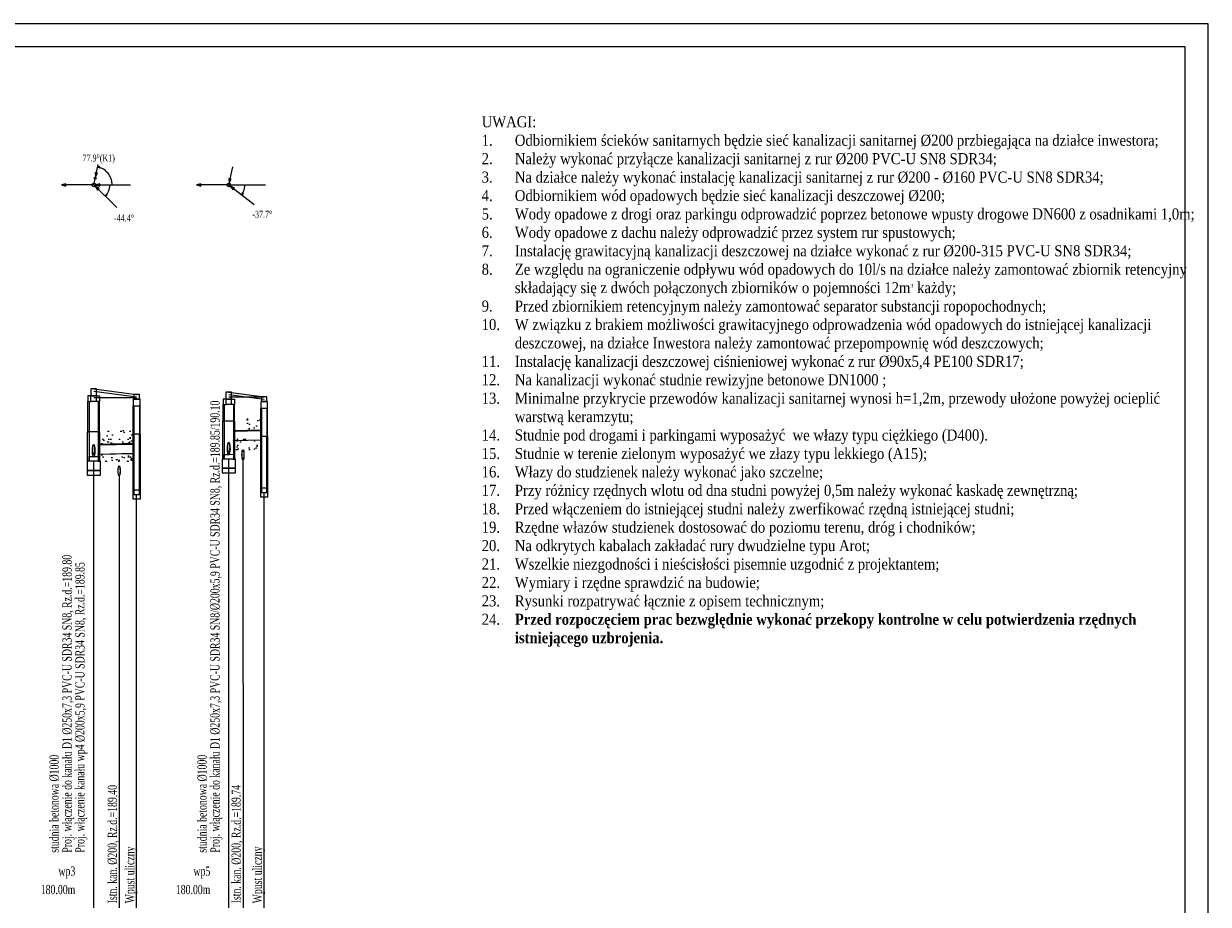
# Model space of a CAD drawing. Header units: metres. Extents: x 179 to 4242, y -694 to 805.
# Tile 21 of 25: x 1320 to 1577, y -196 to -5. Entities that reach past the tile are written whole.
import ezdxf
from ezdxf.enums import TextEntityAlignment as Align

# ---------------------------------------------------------------- set-up
doc = ezdxf.new("R2010")
doc.units = ezdxf.units.M
doc.header["$LTSCALE"] = 2
for name, color, linetype, lineweight in [('Liczby', 7, 'Continuous', 0), ('Linie_opisowe', 7, 'Continuous', 0), ('Linie_tabeli', 7, 'Continuous', 0), ('Odcinki', 7, 'Continuous', 20), ('Opis_PZ', 7, 'Continuous', 0), ('Opis_uzbr_n', 7, 'Continuous', 0), ('Opis_wl', 7, 'Continuous', 0), ('Osie', 7, 'Continuous', 0), ('Podsypki', 7, 'Continuous', 0), ('RR_opis', 7, 'Continuous', 0), ('Teren_istn', 3, 'Continuous', 0), ('Teren_proj', 7, 'Continuous', 0), ('Uzbr_nadz', 7, 'Continuous', 0), ('Uzbr_podz', 7, 'Continuous', 0), ('warstwa_nr_0', 8, 'Continuous', 0), ('Wezly', 7, 'Continuous', 0), ('Wymiary', 7, 'Continuous', 0)]:
    doc.layers.add(name, color=color, linetype=linetype, lineweight=lineweight)
doc.styles.add('Garamond', font='GARA.TTF')
doc.styles.get("Standard").update_dxf_attribs({"font": 'GARA.TTF', "width": 0.8})
pattern_1 = [(0, (0, 594), (15.24, 3.81), [-1.905, 0, -5.715, 0]), (0, (0, 594.1905), (15.24, 3.81), [-0.762, 0, -2.667, 0, -1.3716, 0, -5.715, 0]), (0, (0, 594.381), (15.24, 3.81), [-0.381, 0, -1.905, 0, -1.905, 0, -4.191, 0, -1.3716, 0]), (0, (0, 594.5715), (15.24, 3.81), [-1.3716, 0, -6.096, 0]), (0, (0, 594.762), (15.24, 3.81), [-4.572, 0, -4.572, 0]), (0, (0, 594.9525), (15.24, 3.81), [-6.477, 0]), (0, (0, 595.143), (15.24, 3.81), [-1.905, 0, -8.382, 0]), (0, (0, 595.3335), (15.24, 3.81), [-2.667, 0, -1.524, 0]), (0, (0, 595.524), (15.24, 3.81), [-3.81, 0]), (0, (0, 595.905), (15.24, 3.81), [-0.5334, 0, -5.715, 0, -3.429, 0]), (0, (0, 596.0955), (15.24, 3.81), [-0.762, 0, -0.0762, 0, -1.905, 0]), (0, (0, 596.286), (15.24, 3.81), [-0.381, 0, -4.953, 0, -5.715, 0]), (0, (0, 596.4765), (15.24, 3.81), [-3.81, 0]), (0, (0, 596.667), (15.24, 3.81), [-1.905, 0, -8.001, 0]), (0, (0, 597.048), (15.24, 3.81), [-9.144, 0]), (0, (0, 597.2385), (15.24, 3.81), [-1.905, 0, -0.1524, 0, -2.667, 0]), (0, (0, 597.429), (15.24, 3.81), [-0.5334, 0, -3.81, 0, -1.524, 0, -2.667, 0, -3.048, 0]), (0, (0, 597.6195), (15.24, 3.81), [-1.143, 0, -1.524, 0, -3.81, 0, -0.1524, 0, -1.905, 0]), (0, (0, 597.81), (15.24, 3.81), [-3.81, 0])]
pattern_2 = [(0, (0, 596.5), (15.24, 3.81), [-1.905, 0, -5.715, 0]), (0, (0, 596.6905), (15.24, 3.81), [-0.762, 0, -2.667, 0, -1.3716, 0, -5.715, 0]), (0, (0, 596.881), (15.24, 3.81), [-0.381, 0, -1.905, 0, -1.905, 0, -4.191, 0, -1.3716, 0]), (0, (0, 597.0715), (15.24, 3.81), [-1.3716, 0, -6.096, 0]), (0, (0, 597.262), (15.24, 3.81), [-4.572, 0, -4.572, 0]), (0, (0, 597.4525), (15.24, 3.81), [-6.477, 0]), (0, (0, 597.643), (15.24, 3.81), [-1.905, 0, -8.382, 0]), (0, (0, 597.8335), (15.24, 3.81), [-2.667, 0, -1.524, 0]), (0, (0, 598.024), (15.24, 3.81), [-3.81, 0]), (0, (0, 598.405), (15.24, 3.81), [-0.5334, 0, -5.715, 0, -3.429, 0]), (0, (0, 598.5955), (15.24, 3.81), [-0.762, 0, -0.0762, 0, -1.905, 0]), (0, (0, 598.786), (15.24, 3.81), [-0.381, 0, -4.953, 0, -5.715, 0]), (0, (0, 598.9765), (15.24, 3.81), [-3.81, 0]), (0, (0, 599.167), (15.24, 3.81), [-1.905, 0, -8.001, 0]), (0, (0, 599.548), (15.24, 3.81), [-9.144, 0]), (0, (0, 599.7385), (15.24, 3.81), [-1.905, 0, -0.1524, 0, -2.667, 0]), (0, (0, 599.929), (15.24, 3.81), [-0.5334, 0, -3.81, 0, -1.524, 0, -2.667, 0, -3.048, 0]), (0, (0, 600.1195), (15.24, 3.81), [-1.143, 0, -1.524, 0, -3.81, 0, -0.1524, 0, -1.905, 0]), (0, (0, 600.31), (15.24, 3.81), [-3.81, 0])]

msp = doc.modelspace()

# ---------------------------------------------------------------- hatches: boundary and pattern name
at = {"layer": 'Podsypki'}
h = msp.add_hatch(dxfattribs=at)
h.set_pattern_fill('SCREED', color=256, scale=0.3, style=0)
h.set_pattern_definition(pattern_2)
h.paths.add_polyline_path([(1370.995, -93.241), (1370.995, -90.241), (1367.941, -90.317), (1367.941, -93.317)])
h = msp.add_hatch(dxfattribs=at)
h.set_pattern_fill('SCREED', color=256, scale=0.3, style=0)
h.set_pattern_definition(pattern_1)
h.paths.add_polyline_path([(1336.083, -96.355), (1339.423, -96.272), (1339.423, -93.272), (1336.083, -93.355)])
h = msp.add_hatch(dxfattribs=at)
h.set_pattern_fill('SCREED', color=256, scale=0.3, style=0)
h.set_pattern_definition(pattern_1)
h.paths.add_polyline_path([(1343.299, -96.175), (1343.299, -93.175), (1339.423, -93.272), (1339.423, -96.272)])
h = msp.add_hatch(dxfattribs=at)
h.set_pattern_fill('SCREED', color=256, scale=0.3, style=0)
h.set_pattern_definition(pattern_1)
h.paths.add_polyline_path([(1365.411, -95.88), (1367.941, -95.817), (1367.941, -92.817), (1365.411, -92.88)])
h = msp.add_hatch(dxfattribs=at)
h.set_pattern_fill('SCREED', color=256, scale=0.3, style=0)
h.set_pattern_definition(pattern_2)
h.paths.add_polyline_path([(1367.941, -95.517), (1365.411, -95.58), (1365.411, -97.013), (1365.531, -97.013), (1365.531, -97.58), (1367.941, -97.518)])
h = msp.add_hatch(dxfattribs=at)
h.set_pattern_fill('SCREED', color=256, scale=0.3, style=0)
h.set_pattern_definition(pattern_2)
h.paths.add_polyline_path([(1370.995, -97.441), (1370.995, -95.441), (1367.941, -95.517), (1367.941, -97.518), (1370.923, -97.441)])
h = msp.add_hatch(dxfattribs=at)
h.set_pattern_fill('SCREED', color=256, scale=0.3, style=0)
h.set_pattern_definition(pattern_1)
h.paths.add_polyline_path([(1339.423, -98.472), (1336.083, -98.555), (1336.083, -99.988), (1336.203, -99.988), (1336.203, -100.555), (1339.423, -100.472)])
h = msp.add_hatch(dxfattribs=at)
h.set_pattern_fill('SCREED', color=256, scale=0.3, style=0)
h.set_pattern_definition(pattern_1)
h.paths.add_polyline_path([(1343.299, -100.375), (1343.299, -98.375), (1339.423, -98.472), (1339.423, -100.472), (1343.227, -100.375)])

# ---------------------------------------------------------------- linework, layer by layer
at = {"layer": 'Linie_opisowe'}
for points in [[(1367.453, -99.6), (1367.453, -99.6), (1367.179, -99.6), (1367.195, -197)], [(1340.287, -103.1), (1340.287, -103.1), (1340.31, -103.1), (1340.31, -197)]]:
    msp.add_lwpolyline(points, dxfattribs=at)
at = {"layer": 'Linie_tabeli'}
msp.add_lwpolyline([(521.299, -297), (1571.787, -297), (1571.787, -10), (521.299, -10)], close=True, dxfattribs=at)
for points in [[(1334.763, -197), (1334.763, -100.008)], [(1364.091, -197), (1364.091, -99.533)], [(1344.091, -197), (1344.091, -107.255)], [(1371.787, -197), (1371.787, -106.821)]]:
    msp.add_lwpolyline(points, dxfattribs=at)
at = {"layer": 'Odcinki'}
for points in [[(1365.091, -93.488), (1371.187, -93.336), (1371.187, -93.236), (1365.091, -93.388)], [(1335.763, -96.463), (1343.491, -96.27), (1343.491, -96.17), (1335.763, -96.363)], [(1365.091, -95.488), (1371.187, -95.336), (1371.187, -95.436), (1365.091, -95.588)], [(1335.763, -98.463), (1343.491, -98.27), (1343.491, -98.37), (1335.763, -98.563)]]:
    msp.add_lwpolyline(points, close=True, dxfattribs=at)
at = {"layer": 'Opis_wl'}
for centre, major_axis in [((1334.763, -97.738), (0, -1.375)), ((1334.763, -97.738), (0, -1.25)), ((1334.763, -97.488), (0, -1.1)), ((1334.763, -97.488), (0, -1)), ((1364.091, -97.263), (0, -1.375)), ((1364.091, -97.263), (0, -1.25)), ((1364.091, -97.013), (0, -1.1)), ((1364.091, -97.013), (0, -1))]:
    msp.add_ellipse(centre, major_axis=major_axis, ratio=0.2, dxfattribs=at)
at = {"layer": 'Osie'}
for p, q in [((1334.763, -40), (1342.763, -40)), ((1364.091, -40), (1372.091, -40))]:
    msp.add_line(p, q, dxfattribs=at)
at = {"layer": 'Teren_istn'}
for points in [[(1334.763, -86.186), (1344.091, -86.186)], [(1364.091, -86), (1371.787, -86)]]:
    msp.add_lwpolyline(points, dxfattribs=at)
at = {"layer": 'Teren_proj'}
for points in [[(1334.763, -84.3), (1344.091, -85.5)], [(1364.091, -85), (1371.787, -86)]]:
    msp.add_lwpolyline(points, dxfattribs=at)
at = {"layer": 'Uzbr_nadz'}
for points in [[(1334.763, -84.8), (1344.083, -85.999)], [(1364.091, -85.5), (1371.787, -86.5), (1371.791, -86.5)]]:
    msp.add_lwpolyline(points, dxfattribs=at)
at = {"layer": 'Uzbr_podz'}
for centre, major_axis in [((1367.178, -98.6), (0, -1.1)), ((1367.178, -98.6), (0, -1)), ((1340.287, -102.1), (0, -1.1)), ((1340.287, -102.1), (0, -1))]:
    msp.add_ellipse(centre, major_axis=major_axis, ratio=0.2, dxfattribs=at)
at = {"layer": 'warstwa_nr_0'}
msp.add_lwpolyline([(496.299, -302), (1576.787, -302), (1576.787, -5), (496.299, -5)], close=True, dxfattribs=at)
at = {"layer": 'Wezly'}
for p, q in [((1335.363, -85.8), (1334.163, -85.8)), ((1335.363, -87), (1334.163, -87)), ((1364.691, -86.5), (1363.491, -86.5)), ((1364.691, -87.7), (1363.491, -87.7)), ((1365.211, -91.3), (1362.971, -91.3)), ((1335.883, -93.6), (1333.643, -93.6)), ((1344.691, -94.1), (1343.491, -94.1)), ((1372.387, -94.6), (1371.187, -94.6))]:
    msp.add_line(p, q, dxfattribs=at)
for points in [[(1334.139, -85.8), (1335.387, -85.8), (1335.387, -84.3), (1334.139, -84.3)], [(1334.163, -85.8), (1333.513, -85.8), (1333.513, -87), (1334.163, -87)], [(1333.763, -93.6), (1333.513, -93.6), (1333.513, -87), (1333.763, -87)], [(1335.363, -85.8), (1336.013, -85.8), (1336.013, -87), (1335.363, -87)], [(1335.763, -93.6), (1336.013, -93.6), (1336.013, -87), (1335.763, -87)], [(1343.341, -88), (1344.841, -88), (1344.841, -86.5), (1343.341, -86.5)], [(1343.491, -86.5), (1344.691, -86.5), (1344.691, -85.5), (1343.491, -85.5)], [(1363.491, -86.5), (1362.841, -86.5), (1362.841, -87.7), (1363.491, -87.7)], [(1363.467, -86.5), (1364.715, -86.5), (1364.715, -85), (1363.467, -85)], [(1364.691, -86.5), (1365.341, -86.5), (1365.341, -87.7), (1364.691, -87.7)], [(1371.037, -88.5), (1372.537, -88.5), (1372.537, -87), (1371.037, -87)], [(1371.187, -87), (1372.387, -87), (1372.387, -86), (1371.187, -86)], [(1343.491, -94.1), (1343.341, -94.1), (1343.341, -88), (1343.491, -88)], [(1344.691, -94.1), (1344.841, -94.1), (1344.841, -88), (1344.691, -88)], [(1363.091, -91.3), (1362.841, -91.3), (1362.841, -87.7), (1363.091, -87.7)], [(1365.091, -91.3), (1365.341, -91.3), (1365.341, -87.7), (1365.091, -87.7)], [(1371.187, -94.6), (1371.037, -94.6), (1371.037, -88.5), (1371.187, -88.5)], [(1372.387, -94.6), (1372.537, -94.6), (1372.537, -88.5), (1372.387, -88.5)], [(1363.091, -99.533), (1362.771, -99.533), (1362.771, -91.3), (1363.091, -91.3)], [(1365.091, -99.533), (1365.411, -99.533), (1365.411, -91.3), (1365.091, -91.3)], [(1333.763, -100.008), (1333.443, -100.008), (1333.443, -93.6), (1333.763, -93.6)], [(1335.763, -100.008), (1336.083, -100.008), (1336.083, -93.6), (1335.763, -93.6)], [(1344.091, -107.255), (1344.691, -107.255), (1344.691, -94.1), (1344.741, -94.1), (1344.841, -94.1), (1344.841, -108.255), (1344.091, -108.255), (1344.091, -108.255), (1343.341, -108.255), (1343.341, -94.1), (1343.441, -94.1), (1343.491, -94.1), (1343.491, -107.255)], [(1371.787, -106.821), (1372.387, -106.821), (1372.387, -94.6), (1372.437, -94.6), (1372.537, -94.6), (1372.537, -107.821), (1371.787, -107.821), (1371.787, -107.821), (1371.037, -107.821), (1371.037, -94.6), (1371.137, -94.6), (1371.187, -94.6), (1371.187, -106.821)], [(1333.323, -102.008), (1336.203, -102.008), (1336.203, -100.008), (1333.323, -100.008)], [(1334.763, -100.008), (1333.763, -100.008), (1333.763, -98.988), (1334.763, -98.988), (1335.763, -98.963), (1335.763, -100.008)], [(1362.651, -101.533), (1365.531, -101.533), (1365.531, -99.533), (1362.651, -99.533)], [(1364.091, -99.533), (1363.091, -99.533), (1363.091, -98.513), (1364.091, -98.513), (1365.091, -98.488), (1365.091, -99.533)], [(1333.323, -103.008), (1336.203, -103.008), (1336.203, -102.008), (1333.323, -102.008)], [(1362.651, -102.533), (1365.531, -102.533), (1365.531, -101.533), (1362.651, -101.533)], [(1343.491, -107.255), (1344.691, -107.255), (1344.691, -106.255), (1343.491, -106.255)], [(1371.187, -106.821), (1372.387, -106.821), (1372.387, -105.821), (1371.187, -105.821)]]:
    msp.add_lwpolyline(points, close=True, dxfattribs=at)
at = {"layer": 'Wymiary'}
for p, q in [((1334.763, -40), (1335.707, -35.6)), ((1364.091, -40), (1364.969, -36.098)), ((1334.763, -40), (1327.763, -40)), ((1334.763, -40), (1338.763, -40.005)), ((1334.763, -40), (1339.764, -44.898)), ((1364.091, -40), (1357.091, -40)), ((1364.091, -40), (1369.629, -44.281))]:
    msp.add_line(p, q, dxfattribs=at)
for points in [[(1335.119, -38.338), (1335.575, -37.448), (1335.069, -37.339)], [(1335.602, -36.089), (1336.047, -36.317), (1336.101, -36.064)], [(1327.763, -40), (1328.729, -40.259), (1328.729, -39.741)], [(1335.049, -40.28), (1335.558, -41.141), (1335.92, -40.771)], [(1335.163, -40), (1336.128, -40.26), (1336.129, -39.743)], [(1357.091, -40), (1358.057, -40.259), (1358.057, -39.741)], [(1364.179, -39.61), (1364.643, -38.724), (1364.138, -38.611)], [(1364.407, -40.245), (1365.013, -41.04), (1365.33, -40.631)], [(1337.263, -42.449), (1337.694, -42.194), (1337.509, -42.013)], [(1366.86, -42.14), (1367.258, -41.837), (1367.053, -41.679)]]:
    msp.add_lwpolyline(points, close=True, dxfattribs=at)
for points in [[(1338.763, -40), (1338.754, -39.728), (1338.726, -39.458), (1338.68, -39.19), (1338.616, -38.926), (1338.534, -38.667), (1338.435, -38.413), (1338.318, -38.168), (1338.186, -37.93), (1338.037, -37.703), (1337.874, -37.486), (1337.696, -37.28), (1337.504, -37.087), (1337.3, -36.908), (1337.084, -36.743), (1336.858, -36.592), (1336.621, -36.458), (1336.376, -36.34), (1336.124, -36.239), (1335.865, -36.155), (1335.602, -36.089)], [(1337.263, -42.449), (1337.356, -42.35), (1337.445, -42.248), (1337.531, -42.142), (1337.611, -42.033), (1337.688, -41.922), (1337.76, -41.807), (1337.828, -41.689), (1337.891, -41.569), (1337.95, -41.447), (1338.003, -41.322), (1338.052, -41.196), (1338.096, -41.068), (1338.135, -40.938), (1338.169, -40.806), (1338.197, -40.674), (1338.221, -40.54), (1338.239, -40.406), (1338.252, -40.271), (1338.26, -40.136), (1338.263, -40)], [(1366.86, -42.14), (1366.929, -42.048), (1366.995, -41.954), (1367.057, -41.857), (1367.117, -41.759), (1367.173, -41.658), (1367.226, -41.556), (1367.275, -41.452), (1367.321, -41.346), (1367.364, -41.239), (1367.403, -41.131), (1367.438, -41.021), (1367.47, -40.911), (1367.498, -40.799), (1367.523, -40.687), (1367.543, -40.573), (1367.56, -40.459), (1367.574, -40.345), (1367.583, -40.23), (1367.589, -40.115), (1367.591, -40)]]:
    msp.add_lwpolyline(points, dxfattribs=at)
for centre, radius in [((1335.077, -38.533), 0.2), ((1334.763, -40), 0.4), ((1364.091, -40), 0.4)]:
    msp.add_circle(centre, radius, dxfattribs=at)

# ---------------------------------------------------------------- texts
at = {"layer": 'Liczby', "width": 0.8}
for s, p in [('77.9%%D(K1)', (1335.853, -34.916)), ('-37.7%%D', (1371.37, -47.126)), ('-44.4%%D', (1341.336, -47.937))]:
    msp.add_text(s, height=1.5, dxfattribs=at).set_placement(p, align=Align.CENTER)
at = {"layer": 'Linie_tabeli', "width": 0.8}
for s, p in [('wp3', (1330.763, -190)), ('wp5', (1360.091, -190)), ('180.00m', (1330.763, -194)), ('180.00m', (1360.091, -194))]:
    msp.add_text(s, height=2, dxfattribs=at).set_placement(p, align=Align.RIGHT)
at = {"layer": 'Opis_PZ', "width": 0.8}
for s, p in [('studnia betonowa %%C1000', (1327.163, -185)), ('studnia betonowa %%C1000', (1359.291, -185)), ('Wpust uliczny', (1343.591, -196)), ('Wpust uliczny', (1371.287, -196))]:
    msp.add_text(s, height=2, rotation=90, dxfattribs=at).set_placement(p)
at = {"layer": 'Opis_uzbr_n', "width": 0.8}
for s, p in [('Istn. kan. Ø200, Rz.d.=189.40', (1339.81, -196)), ('Istn. kan. Ø200, Rz.d.=189.74', (1366.695, -196))]:
    msp.add_text(s, height=2, rotation=90, dxfattribs=at).set_placement(p)
at = {"layer": 'Opis_wl', "width": 0.8}
for s, p in [('Proj. włączenie do kanału D1 Ø250x7,3 PVC-U SDR34 SN8/Ø200x5,9 PVC-U SDR34 SN8, Rz.d.=189.85/190.10', (1362.091, -185)), ('Proj. włączenie do kanału D1 %%c250x7,3 PVC-U SDR34 SN8, Rz.d.=189.80', (1329.963, -185)), ('Proj. włączenie kanału wp4 %%c200x5,9 PVC-U SDR34 SN8, Rz.d.=189.85', (1332.763, -185))]:
    msp.add_text(s, height=2, rotation=90, dxfattribs=at).set_placement(p)
at = {"layer": 'RR_opis', "insert": (1416.605, -25.104), "char_height": 2.4, "width": 139.7298, "attachment_point": 1, "style": 'Garamond'}
msp.add_mtext('\\pxi-3,l4,qlt4;\\A1;UWAGI:\\P1.^IOdbiornikiem ścieków sanitarnych będzie sieć kanalizacji sanitarnej %%c200 przbiegająca na działce inwestora;\\P2.^INależy wykonać przyłącze kanalizacji sanitarnej z rur %%c200 PVC-U SN8 SDR34; \\P3.^INa działce należy wykonać instalację kanalizacji sanitarnej z rur %%C200 - %%c160 PVC-U SN8 SDR34; \\P4.^IOdbiornikiem wód opadowych będzie sieć kanalizacji deszczowej %%c200;\\P5.^IWody opadowe z drogi oraz parkingu odprowadzić poprzez betonowe wpusty drogowe DN600 z osadnikami 1,0m;\\P6.^IWody opadowe z dachu należy odprowadzić przez system rur spustowych;\\P7.^IInstalację grawitacyjną kanalizacji deszczowej na działce wykonać z rur %%c200-315 PVC-U SN8 SDR34;\\P8.^IZe względu na ograniczenie odpływu wód opadowych do 10l/s na działce należy zamontować zbiornik retencyjny składający się z dwóch połączonych zbiorników o pojemności 12m{\\H0.35x;\\S3^ ;} każdy;\\P9.^IPrzed zbiornikiem retencyjnym należy zamontować separator substancji ropopochodnych;\\P10.^IW związku z brakiem możliwości grawitacyjnego odprowadzenia wód opadowych do istniejącej kanalizacji deszczowej, na działce Inwestora należy zamontować przepompownię wód deszczowych;\\P11.^IInstalację kanalizacji deszczowej ciśnieniowej wykonać z rur %%c90x5,4 PE100 SDR17;\\P12.^INa kanalizacji wykonać studnie rewizyjne betonowe DN1000 ;\\P13.^IMinimalne przykrycie przewodów kanalizacji sanitarnej wynosi h=1,2m, przewody ułożone powyżej ocieplić warstwą keramzytu;\\P14.^IStudnie pod drogami i\\~parkingami wyposażyć  we włazy typu ciężkiego (D400).\\P15.^IStudnie w terenie zielonym wyposażyć we złazy typu lekkiego (A15);\\P16.^IWłazy do studzienek należy wykonać jako szczelne;\\P17.^IPrzy różnicy rzędnych wlotu od dna studni powyżej 0,5m należy wykonać kaskadę zewnętrzną;\\P18.^IPrzed włączeniem do istniejącej studni należy zwerfikować rzędną istniejącej studni;\\P19.^IRzędne włazów studzienek dostosować do poziomu terenu, dróg i chodników;\\P20.^INa odkrytych kabalach zakładać rury dwudzielne typu Arot;\\P21.^IWszelkie niezgodności i nieścisłości pisemnie uzgodnić z projektantem;\\P22.^IWymiary i rzędne sprawdzić na budowie;\\P23.^IRysunki rozpatrywać łącznie z opisem technicznym;\\P24.^I{\\fGaramond|b1|i0|c238|p18;Przed rozpoczęciem prac bezwględnie wykonać przekopy kontrolne w celu potwierdzenia rzędnych istniejącego uzbrojenia.}\\P\\pi0,l1,t4,5;', dxfattribs=at)

doc.saveas('drawing.dxf')
